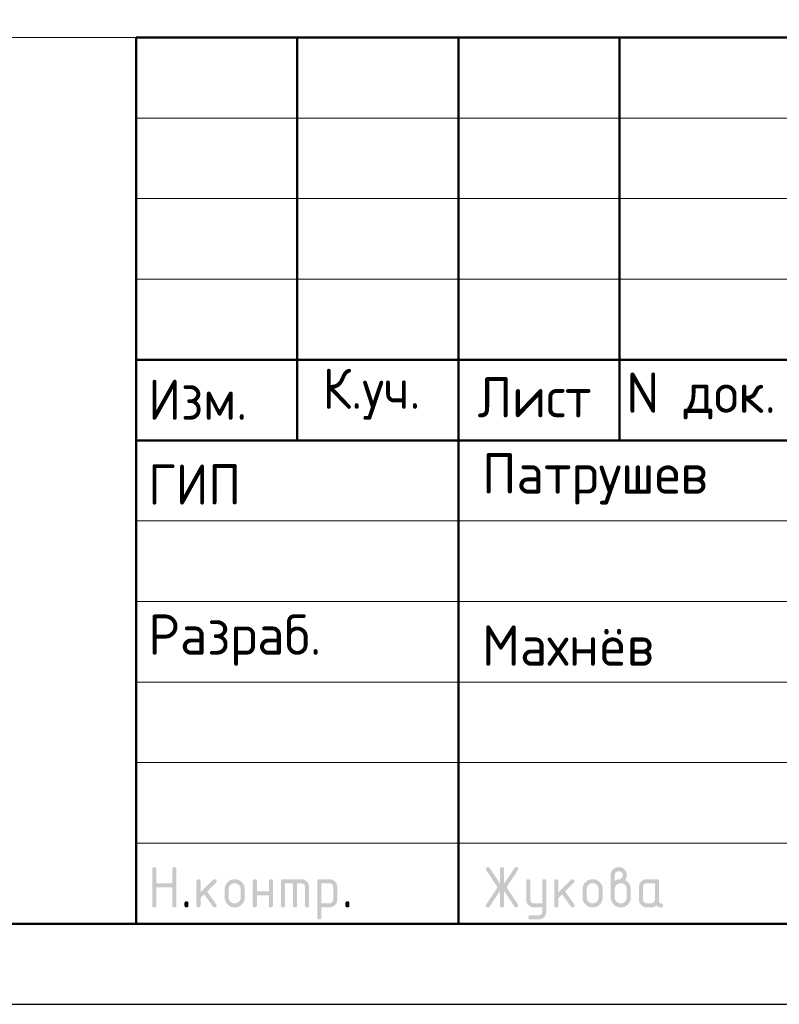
# Model space of a CAD drawing. Header units: millimetres. Extents: x 0 to 42000, y -76 to 29700.
# Tile 7 of 16: x 22276 to 26992, y 0 to 6110. Entities that reach past the tile are written whole.
import ezdxf

# ---------------------------------------------------------------- set-up
doc = ezdxf.new("R2010")
doc.units = ezdxf.units.MM
doc.layers.add('Standard', color=7, linetype='Continuous', lineweight=25)
doc.styles.add('ISOCPEUR', font='txt')

msp = doc.modelspace()

# ---------------------------------------------------------------- hatches: boundary and pattern name
at = {"layer": 'Standard', "linetype": 'Continuous', "lineweight": 25, "transparency": 33554687}
for points in [[(23099.1, 613.8), (23099.1, 838.8), (23099.1, 840.4), (23099.3, 841.7), (23099.5, 843.1), (23099.9, 844.3), (23100.3, 845.4), (23100.8, 846.4), (23101.4, 847.4), (23102.2, 848.2), (23103, 848.9), (23104, 849.5), (23104.9, 850.1), (23106.1, 850.5), (23107.3, 850.9), (23108.7, 851.1), (23110, 851.3), (23111.6, 851.3), (23113.2, 851.3), (23114.5, 851.1), (23115.9, 850.9), (23117.1, 850.5), (23118.3, 850.1), (23119.2, 849.5), (23120.2, 849), (23121, 848.2), (23121.8, 847.4), (23122.4, 846.4), (23123, 845.4), (23123.3, 844.3), (23123.7, 843.1), (23123.9, 841.7), (23124.1, 840.4), (23124.1, 838.8), (23124.1, 751.3), (23223.9, 751.3), (23223.9, 838.8), (23223.9, 840.4), (23224, 841.7), (23224.2, 843.1), (23224.6, 844.3), (23225, 845.4), (23225.6, 846.4), (23226.2, 847.4), (23227, 848.2), (23227.8, 849), (23228.7, 849.5), (23229.7, 850.1), (23230.9, 850.5), (23232.1, 850.9), (23233.4, 851.1), (23234.8, 851.3), (23236.4, 851.3), (23237.9, 851.3), (23239.3, 851.1), (23240.7, 850.9), (23241.9, 850.5), (23243, 850.1), (23244, 849.5), (23245, 848.9), (23245.8, 848.2), (23246.5, 847.4), (23247.1, 846.4), (23247.7, 845.4), (23248.1, 844.3), (23248.5, 843.1), (23248.7, 841.7), (23248.9, 840.4), (23248.9, 838.8), (23248.9, 613.8), (23248.9, 612.2), (23248.7, 610.9), (23248.5, 609.5), (23248.1, 608.3), (23247.7, 607.1), (23247.1, 606.2), (23246.5, 605.2), (23245.8, 604.4), (23245, 603.6), (23244, 603), (23243, 602.5), (23241.9, 602.1), (23240.7, 601.7), (23239.3, 601.5), (23237.9, 601.3), (23236.4, 601.3), (23234.8, 601.3), (23233.4, 601.5), (23232.1, 601.7), (23230.9, 602.1), (23229.7, 602.5), (23228.7, 603), (23227.8, 603.6), (23227, 604.4), (23226.2, 605.2), (23225.6, 606.2), (23225, 607.1), (23224.6, 608.3), (23224.2, 609.5), (23224, 610.9), (23223.9, 612.2), (23223.9, 613.8), (23223.9, 726.3), (23124.1, 726.3), (23124.1, 613.8), (23124.1, 612.2), (23123.9, 610.9), (23123.7, 609.5), (23123.3, 608.3), (23123, 607.1), (23122.4, 606.2), (23121.8, 605.2), (23121, 604.4), (23120.2, 603.6), (23119.2, 603), (23118.3, 602.5), (23117.1, 602.1), (23115.9, 601.7), (23114.5, 601.5), (23113.2, 601.3), (23111.6, 601.3), (23110, 601.3), (23108.7, 601.5), (23107.3, 601.7), (23106.1, 602.1), (23104.9, 602.5), (23104, 603), (23103, 603.6), (23102.2, 604.4), (23101.4, 605.2), (23100.8, 606.2), (23100.3, 607.1), (23099.9, 608.3), (23099.5, 609.5), (23099.3, 610.9), (23099.1, 612.2)], [(25258.5, 703.7), (25194, 606.8), (25193.1, 605.4), (25192, 604.4), (25190.8, 603.4), (25189.5, 602.7), (25188.2, 602), (25186.7, 601.6), (25185.1, 601.3), (25183.4, 601.3), (25181.8, 601.3), (25180.5, 601.5), (25179.1, 601.7), (25178, 602.1), (25176.8, 602.5), (25175.9, 603.1), (25174.9, 603.7), (25174.1, 604.5), (25173.4, 605.4), (25172.8, 606.4), (25172.2, 607.4), (25171.8, 608.6), (25171.4, 609.9), (25171.3, 611.3), (25171.1, 612.7), (25171.1, 614.3), (25171.1, 616), (25171.6, 617.6), (25172.1, 619.2), (25173.1, 620.8), (25243.4, 726.2), (25173.1, 831.6), (25172.1, 833.2), (25171.6, 834.9), (25171.1, 836.5), (25171.1, 838.2), (25171.1, 839.9), (25171.3, 841.3), (25171.4, 842.7), (25171.8, 843.9), (25172.2, 845.2), (25172.8, 846.2), (25173.4, 847.2), (25174.2, 848), (25175, 848.8), (25175.9, 849.4), (25176.9, 850.1), (25178.1, 850.5), (25179.3, 850.9), (25180.6, 851.1), (25182, 851.3), (25183.6, 851.3), (25185.2, 851.3), (25186.7, 850.9), (25188.2, 850.6), (25189.5, 849.9), (25190.8, 849.2), (25191.9, 848.1), (25193, 847), (25194, 845.6), (25258.5, 748.9), (25258.5, 838.8), (25258.5, 840.3), (25258.7, 841.7), (25258.9, 843.1), (25259.3, 844.3), (25259.7, 845.4), (25260.3, 846.4), (25260.9, 847.4), (25261.7, 848.2), (25262.5, 848.9), (25263.4, 849.5), (25264.4, 850.1), (25265.6, 850.5), (25266.8, 850.9), (25268.1, 851.1), (25269.5, 851.3), (25271.1, 851.3), (25272.6, 851.3), (25274, 851.1), (25275.4, 850.9), (25276.5, 850.5), (25277.7, 850.1), (25278.7, 849.5), (25279.7, 848.9), (25280.5, 848.2), (25281.2, 847.4), (25281.8, 846.4), (25282.4, 845.4), (25282.8, 844.3), (25283.2, 843.1), (25283.4, 841.7), (25283.6, 840.3), (25283.6, 838.8), (25283.6, 748.9), (25348.1, 845.6), (25349.1, 847), (25350.2, 848.1), (25351.4, 849.2), (25352.7, 849.9), (25354, 850.6), (25355.5, 850.9), (25357, 851.3), (25358.7, 851.3), (25360, 851.3), (25361.2, 851), (25362.4, 850.8), (25363.5, 850.3), (25364.6, 849.9), (25365.6, 849.2), (25366.6, 848.4), (25367.5, 847.5), (25368.4, 846.6), (25369, 845.5), (25369.7, 844.5), (25370.1, 843.4), (25370.6, 842.3), (25370.8, 841.1), (25371, 839.9), (25371, 838.6), (25371, 836.7), (25370.5, 835), (25370, 833.2), (25369, 831.6), (25298.7, 726.2), (25369, 620.8), (25370, 619.2), (25370.5, 617.5), (25371, 615.8), (25371, 614), (25371, 612.7), (25370.8, 611.5), (25370.6, 610.3), (25370.2, 609.2), (25369.7, 608.1), (25369.1, 607), (25368.4, 606), (25367.5, 605.1), (25366.7, 604.1), (25365.7, 603.4), (25364.7, 602.7), (25363.6, 602.2), (25362.6, 601.8), (25361.4, 601.5), (25360.2, 601.3), (25358.9, 601.3), (25357.1, 601.3), (25355.6, 601.6), (25354, 602), (25352.6, 602.7), (25351.3, 603.4), (25350.2, 604.4), (25349, 605.4), (25348.1, 606.8), (25283.6, 703.7), (25283.6, 613.8), (25283.6, 612.2), (25283.4, 610.8), (25283.2, 609.5), (25282.8, 608.3), (25282.4, 607.1), (25281.8, 606.2), (25281.2, 605.2), (25280.5, 604.4), (25279.7, 603.6), (25278.7, 603), (25277.7, 602.5), (25276.5, 602.1), (25275.4, 601.7), (25274, 601.5), (25272.6, 601.3), (25271.1, 601.3), (25269.5, 601.3), (25268.1, 601.5), (25266.8, 601.7), (25265.6, 602.1), (25264.4, 602.5), (25263.4, 603), (25262.5, 603.6), (25261.7, 604.4), (25260.9, 605.2), (25260.3, 606.2), (25259.7, 607.1), (25259.3, 608.3), (25258.9, 609.5), (25258.7, 610.8), (25258.5, 612.2), (25258.5, 613.8)], [(23398.9, 694), (23477.5, 772.6), (23478.4, 773.4), (23479.4, 774.1), (23480.4, 774.8), (23481.5, 775.2), (23482.7, 775.7), (23483.9, 775.9), (23485.1, 776.1), (23486.4, 776.1), (23488, 776.1), (23489.3, 775.9), (23490.7, 775.8), (23491.9, 775.4), (23493.1, 775), (23494, 774.4), (23495, 773.8), (23495.8, 773), (23496.6, 772.2), (23497.1, 771.3), (23497.7, 770.3), (23498.1, 769.1), (23498.5, 767.9), (23498.7, 766.6), (23498.9, 765.2), (23498.9, 763.7), (23498.9, 762.4), (23498.7, 761.3), (23498.4, 760.1), (23498, 759), (23497.5, 757.9), (23496.8, 756.9), (23496.1, 755.9), (23495.1, 754.9), (23440.2, 700.1), (23496.4, 621), (23497.7, 619.3), (23498.3, 617.4), (23498.9, 615.6), (23498.9, 613.6), (23498.9, 612.1), (23498.7, 610.7), (23498.5, 609.4), (23498.1, 608.2), (23497.7, 607), (23497.1, 606.1), (23496.6, 605.1), (23495.8, 604.4), (23495, 603.6), (23494, 603), (23493.1, 602.4), (23491.9, 602.1), (23490.7, 601.7), (23489.3, 601.5), (23488, 601.3), (23486.4, 601.3), (23484.8, 601.3), (23483.3, 601.6), (23481.8, 601.9), (23480.5, 602.6), (23479.2, 603.3), (23478.1, 604.3), (23476.9, 605.3), (23476, 606.6), (23422.2, 682.1), (23398.9, 658.8), (23398.9, 613.8), (23398.9, 612.2), (23398.7, 610.9), (23398.6, 609.5), (23398.2, 608.3), (23397.8, 607.1), (23397.2, 606.2), (23396.6, 605.2), (23395.8, 604.4), (23395, 603.6), (23394, 603), (23393.1, 602.5), (23391.9, 602.1), (23390.7, 601.7), (23389.4, 601.5), (23388, 601.3), (23386.4, 601.3), (23384.9, 601.3), (23383.5, 601.5), (23382.1, 601.7), (23380.9, 602.1), (23379.8, 602.5), (23378.8, 603), (23377.8, 603.6), (23377, 604.4), (23376.2, 605.2), (23375.7, 606.2), (23375.1, 607.1), (23374.7, 608.3), (23374.3, 609.5), (23374.1, 610.8), (23373.9, 612.2), (23373.9, 613.8), (23373.9, 763.7), (23373.9, 765.2), (23374.1, 766.6), (23374.3, 767.9), (23374.7, 769.1), (23375.1, 770.3), (23375.7, 771.3), (23376.2, 772.2), (23377, 773), (23377.8, 773.8), (23378.8, 774.4), (23379.8, 775), (23380.9, 775.4), (23382.1, 775.8), (23383.5, 775.9), (23384.9, 776.1), (23386.4, 776.1), (23388, 776.1), (23389.4, 775.9), (23390.7, 775.8), (23391.9, 775.4), (23393.1, 775), (23394, 774.4), (23395, 773.8), (23395.8, 773), (23396.6, 772.2), (23397.2, 771.3), (23397.8, 770.3), (23398.2, 769.1), (23398.6, 767.9), (23398.7, 766.6), (23398.9, 765.2), (23398.9, 763.7)], [(23748.7, 676.2), (23748.7, 613.8), (23748.7, 612.2), (23748.5, 610.8), (23748.3, 609.5), (23747.9, 608.3), (23747.5, 607.1), (23746.9, 606.2), (23746.3, 605.2), (23745.5, 604.4), (23744.8, 603.6), (23743.8, 603), (23742.8, 602.5), (23741.6, 602.1), (23740.4, 601.7), (23739.1, 601.5), (23737.7, 601.3), (23736.1, 601.3), (23734.6, 601.3), (23733.2, 601.5), (23731.8, 601.7), (23730.7, 602.1), (23729.5, 602.5), (23728.5, 603), (23727.5, 603.6), (23726.7, 604.4), (23726, 605.2), (23725.4, 606.2), (23724.8, 607.1), (23724.4, 608.3), (23724, 609.5), (23723.8, 610.8), (23723.6, 612.2), (23723.6, 613.8), (23723.6, 763.7), (23723.6, 765.2), (23723.8, 766.6), (23724, 767.9), (23724.4, 769.1), (23724.8, 770.3), (23725.4, 771.3), (23726, 772.2), (23726.7, 773), (23727.5, 773.8), (23728.5, 774.4), (23729.5, 775), (23730.7, 775.4), (23731.8, 775.8), (23733.2, 775.9), (23734.6, 776.1), (23736.1, 776.1), (23737.7, 776.1), (23739.1, 775.9), (23740.4, 775.8), (23741.6, 775.4), (23742.8, 775), (23743.8, 774.4), (23744.8, 773.8), (23745.5, 773), (23746.3, 772.2), (23746.9, 771.3), (23747.5, 770.3), (23747.9, 769.1), (23748.3, 768), (23748.5, 766.6), (23748.7, 765.2), (23748.7, 763.7), (23748.7, 701.2), (23823.3, 701.2), (23823.3, 763.7), (23823.3, 765.2), (23823.5, 766.6), (23823.7, 768), (23824.1, 769.1), (23824.5, 770.3), (23825.1, 771.3), (23825.7, 772.2), (23826.5, 773), (23827.3, 773.8), (23828.2, 774.4), (23829.2, 775), (23830.4, 775.4), (23831.6, 775.8), (23832.9, 775.9), (23834.3, 776.1), (23835.9, 776.1), (23837.4, 776.1), (23838.8, 775.9), (23840.2, 775.8), (23841.3, 775.4), (23842.5, 775), (23843.5, 774.4), (23844.5, 773.8), (23845.3, 773), (23846, 772.2), (23846.6, 771.3), (23847.2, 770.3), (23847.6, 769.1), (23848, 767.9), (23848.2, 766.6), (23848.4, 765.2), (23848.4, 763.7), (23848.4, 613.8), (23848.4, 612.2), (23848.2, 610.8), (23848, 609.5), (23847.6, 608.3), (23847.2, 607.1), (23846.6, 606.2), (23846, 605.2), (23845.3, 604.4), (23844.5, 603.6), (23843.5, 603), (23842.5, 602.5), (23841.3, 602.1), (23840.2, 601.7), (23838.8, 601.5), (23837.4, 601.3), (23835.9, 601.3), (23834.3, 601.3), (23832.9, 601.5), (23831.6, 601.7), (23830.4, 602.1), (23829.2, 602.5), (23828.2, 603), (23827.3, 603.6), (23826.5, 604.4), (23825.7, 605.2), (23825.1, 606.2), (23824.5, 607.1), (23824.1, 608.3), (23823.7, 609.5), (23823.5, 610.8), (23823.3, 612.2), (23823.3, 613.8), (23823.3, 676.2)], [(23911, 776.1), (24023.4, 776.1), (24026, 776.1), (24028.5, 775.9), (24031, 775.7), (24033.4, 775.2), (24035.8, 774.8), (24038.1, 774.1), (24040.4, 773.4), (24042.6, 772.5), (24044.8, 771.6), (24047, 770.5), (24049.1, 769.3), (24051.1, 767.9), (24053.1, 766.6), (24055, 765), (24056.9, 763.4), (24058.8, 761.6), (24060.6, 759.8), (24062.2, 757.8), (24063.8, 755.9), (24065.1, 753.9), (24066.5, 751.9), (24067.6, 749.8), (24068.8, 747.7), (24069.7, 745.4), (24070.6, 743.2), (24071.3, 740.9), (24072, 738.6), (24072.4, 736.2), (24072.9, 733.8), (24073.1, 731.3), (24073.3, 728.8), (24073.3, 726.2), (24073.3, 613.8), (24073.3, 612.2), (24073.1, 610.8), (24072.9, 609.5), (24072.6, 608.3), (24072.2, 607.1), (24071.6, 606.2), (24071, 605.2), (24070.2, 604.4), (24069.4, 603.6), (24068.4, 603), (24067.5, 602.5), (24066.3, 602.1), (24065.1, 601.7), (24063.7, 601.5), (24062.4, 601.3), (24060.8, 601.3), (24059.3, 601.3), (24057.9, 601.5), (24056.5, 601.7), (24055.3, 602.1), (24054.2, 602.5), (24053.2, 603), (24052.2, 603.6), (24051.4, 604.4), (24050.6, 605.2), (24050, 606.2), (24049.5, 607.1), (24049.1, 608.3), (24048.7, 609.5), (24048.5, 610.8), (24048.3, 612.2), (24048.3, 613.8), (24048.3, 726.1), (24048.3, 728.8), (24047.8, 731.2), (24047.4, 733.7), (24046.5, 735.9), (24045.6, 738.1), (24044.3, 740.1), (24042.9, 742.1), (24041.1, 743.9), (24039.3, 745.7), (24037.3, 747.1), (24035.3, 748.4), (24033.1, 749.3), (24030.9, 750.2), (24028.4, 750.7), (24026, 751.1), (24023.4, 751.1), (23998.4, 751.1), (23998.4, 613.8), (23998.4, 612.2), (23998.2, 610.8), (23998, 609.5), (23997.7, 608.3), (23997.3, 607.1), (23996.7, 606.2), (23996.1, 605.2), (23995.3, 604.4), (23994.5, 603.6), (23993.5, 603), (23992.6, 602.5), (23991.4, 602.1), (23990.2, 601.7), (23988.8, 601.5), (23987.5, 601.3), (23985.9, 601.3), (23984.3, 601.3), (23983, 601.5), (23981.6, 601.7), (23980.4, 602.1), (23979.3, 602.5), (23978.3, 603), (23977.3, 603.6), (23976.5, 604.4), (23975.7, 605.2), (23975.1, 606.2), (23974.6, 607.1), (23974.2, 608.3), (23973.8, 609.5), (23973.6, 610.8), (23973.4, 612.2), (23973.4, 613.8), (23973.4, 751.1), (23923.5, 751.1), (23923.5, 613.8), (23923.5, 612.2), (23923.3, 610.8), (23923.1, 609.5), (23922.7, 608.3), (23922.4, 607.1), (23921.8, 606.2), (23921.2, 605.2), (23920.4, 604.4), (23919.6, 603.6), (23918.6, 603), (23917.7, 602.5), (23916.5, 602.1), (23915.3, 601.7), (23913.9, 601.5), (23912.6, 601.3), (23911, 601.3), (23909.4, 601.3), (23908.1, 601.5), (23906.7, 601.7), (23905.5, 602.1), (23904.3, 602.5), (23903.4, 603), (23902.4, 603.6), (23901.6, 604.4), (23900.8, 605.2), (23900.2, 606.2), (23899.7, 607.1), (23899.3, 608.3), (23898.9, 609.5), (23898.7, 610.8), (23898.5, 612.2), (23898.5, 613.8), (23898.5, 763.7), (23898.5, 765.2), (23898.7, 766.6), (23898.9, 767.9), (23899.3, 769.1), (23899.6, 770.3), (23900.2, 771.3), (23900.8, 772.2), (23901.6, 773), (23902.4, 773.8), (23903.4, 774.4), (23904.3, 775), (23905.5, 775.4), (23906.7, 775.8), (23908, 775.9), (23909.4, 776.1)], [(25520.8, 576), (25520.8, 601.3), (25471, 601.3), (25468.3, 601.3), (25465.8, 601.5), (25463.3, 601.7), (25460.9, 602.2), (25458.5, 602.7), (25456.2, 603.3), (25453.8, 604), (25451.6, 604.9), (25449.4, 605.8), (25447.3, 607), (25445.2, 608.1), (25443.2, 609.5), (25441.2, 610.8), (25439.3, 612.4), (25437.4, 614), (25435.6, 615.9), (25433.7, 617.7), (25432.2, 619.6), (25430.6, 621.5), (25429.2, 623.5), (25427.9, 625.6), (25426.7, 627.7), (25425.6, 629.8), (25424.7, 632), (25423.8, 634.2), (25423.1, 636.5), (25422.5, 638.8), (25422, 641.2), (25421.6, 643.6), (25421.3, 646.1), (25421.1, 648.6), (25421.1, 651.2), (25421.1, 763.7), (25421.1, 765.2), (25421.3, 766.6), (25421.5, 767.9), (25421.9, 769.1), (25422.3, 770.3), (25422.9, 771.3), (25423.4, 772.2), (25424.2, 773), (25425, 773.8), (25426, 774.4), (25427, 775), (25428.1, 775.4), (25429.3, 775.8), (25430.7, 775.9), (25432.1, 776.1), (25433.6, 776.1), (25435.2, 776.1), (25436.6, 775.9), (25437.9, 775.8), (25439.1, 775.4), (25440.3, 775), (25441.3, 774.4), (25442.2, 773.8), (25443, 773), (25443.8, 772.2), (25444.4, 771.3), (25445, 770.3), (25445.4, 769.1), (25445.8, 768), (25446, 766.6), (25446.2, 765.2), (25446.2, 763.7), (25446.2, 651.3), (25446.2, 648.8), (25446.6, 646.4), (25447.1, 644), (25448, 641.8), (25448.9, 639.6), (25450.3, 637.6), (25451.7, 635.6), (25453.5, 633.7), (25455.3, 631.9), (25457.4, 630.5), (25459.4, 629.1), (25461.6, 628.2), (25463.8, 627.3), (25466.1, 626.8), (25468.5, 626.3), (25471, 626.3), (25520.8, 626.3), (25520.8, 763.7), (25520.8, 765.2), (25521, 766.6), (25521.2, 768), (25521.6, 769.1), (25522, 770.3), (25522.6, 771.3), (25523.2, 772.2), (25524, 773), (25524.7, 773.8), (25525.7, 774.4), (25526.7, 775), (25527.9, 775.4), (25529, 775.8), (25530.4, 775.9), (25531.8, 776.1), (25533.4, 776.1), (25534.9, 776.1), (25536.3, 775.9), (25537.7, 775.8), (25538.8, 775.4), (25540, 775), (25541, 774.4), (25542, 773.8), (25542.7, 773), (25543.5, 772.2), (25544.1, 771.3), (25544.7, 770.3), (25545.1, 769.1), (25545.5, 768), (25545.7, 766.6), (25545.9, 765.2), (25545.9, 763.7), (25545.9, 576.3), (25545.9, 573.7), (25545.6, 571.2), (25545.4, 568.7), (25545, 566.3), (25544.5, 563.9), (25543.9, 561.6), (25543.2, 559.3), (25542.3, 557.1), (25541.4, 554.9), (25540.3, 552.8), (25539.2, 550.6), (25537.9, 548.6), (25536.5, 546.6), (25535, 544.7), (25533.4, 542.8), (25531.6, 540.9), (25529.8, 539.1), (25527.9, 537.5), (25526.1, 535.9), (25524.1, 534.6), (25522.1, 533.2), (25520, 532.1), (25517.9, 530.9), (25515.7, 530), (25513.5, 529.1), (25511.2, 528.4), (25509, 527.7), (25506.6, 527.3), (25504.2, 526.8), (25501.7, 526.6), (25499.2, 526.4), (25496.6, 526.4), (25446.2, 526.4), (25444.6, 526.4), (25443.2, 526.6), (25441.9, 526.8), (25440.7, 527.2), (25439.5, 527.6), (25438.5, 528.1), (25437.6, 528.7), (25436.8, 529.5), (25436, 530.3), (25435.4, 531.3), (25434.8, 532.3), (25434.4, 533.4), (25434, 534.6), (25433.9, 536), (25433.7, 537.3), (25433.7, 538.9), (25433.7, 540.1), (25433.9, 541.3), (25434.1, 542.5), (25434.6, 543.5), (25435.1, 544.6), (25435.8, 545.7), (25436.5, 546.7), (25437.4, 547.6), (25438.4, 548.6), (25439.4, 549.3), (25440.4, 550), (25441.5, 550.5), (25442.6, 551), (25443.8, 551.2), (25444.9, 551.4), (25446.2, 551.4), (25495.9, 551.4), (25498.6, 551.4), (25501, 551.9), (25503.4, 552.3), (25505.6, 553.2), (25507.9, 554), (25509.9, 555.4), (25511.9, 556.7), (25513.7, 558.4), (25515.4, 560.2), (25516.8, 562.1), (25518.1, 564.1), (25519, 566.3), (25519.9, 568.5), (25520.4, 570.9), (25520.8, 573.3)], [(25621, 694), (25699.6, 772.6), (25700.5, 773.4), (25701.5, 774.1), (25702.5, 774.8), (25703.6, 775.2), (25704.7, 775.7), (25705.9, 775.9), (25707.2, 776.1), (25708.5, 776.1), (25710, 776.1), (25711.4, 775.9), (25712.8, 775.8), (25714, 775.4), (25715.1, 775), (25716.1, 774.4), (25717.1, 773.8), (25717.9, 773), (25718.6, 772.2), (25719.2, 771.3), (25719.8, 770.3), (25720.2, 769.1), (25720.6, 767.9), (25720.8, 766.6), (25721, 765.2), (25721, 763.7), (25721, 762.4), (25720.7, 761.3), (25720.5, 760.1), (25720, 759), (25719.6, 757.9), (25718.8, 756.9), (25718.1, 755.9), (25717.2, 754.9), (25662.3, 700.1), (25718.5, 621), (25719.7, 619.3), (25720.4, 617.4), (25721, 615.6), (25721, 613.6), (25721, 612.1), (25720.8, 610.7), (25720.6, 609.4), (25720.2, 608.2), (25719.8, 607), (25719.2, 606.1), (25718.6, 605.1), (25717.9, 604.4), (25717.1, 603.6), (25716.1, 603), (25715.1, 602.4), (25714, 602.1), (25712.8, 601.7), (25711.4, 601.5), (25710, 601.3), (25708.5, 601.3), (25706.8, 601.3), (25705.3, 601.6), (25703.9, 601.9), (25702.6, 602.6), (25701.3, 603.3), (25700.1, 604.3), (25699, 605.3), (25698.1, 606.6), (25644.3, 682.1), (25621, 658.8), (25621, 613.8), (25621, 612.2), (25620.8, 610.9), (25620.6, 609.5), (25620.2, 608.3), (25619.8, 607.1), (25619.3, 606.2), (25618.7, 605.2), (25617.9, 604.4), (25617.1, 603.6), (25616.1, 603), (25615.1, 602.5), (25614, 602.1), (25612.8, 601.7), (25611.4, 601.5), (25610.1, 601.3), (25608.5, 601.3), (25606.9, 601.3), (25605.6, 601.5), (25604.2, 601.7), (25603, 602.1), (25601.8, 602.5), (25600.9, 603), (25599.9, 603.6), (25599.1, 604.4), (25598.3, 605.2), (25597.7, 606.2), (25597.1, 607.1), (25596.8, 608.3), (25596.4, 609.5), (25596.2, 610.8), (25596, 612.2), (25596, 613.8), (25596, 763.7), (25596, 765.2), (25596.2, 766.6), (25596.4, 767.9), (25596.8, 769.1), (25597.1, 770.3), (25597.7, 771.3), (25598.3, 772.2), (25599.1, 773), (25599.9, 773.8), (25600.9, 774.4), (25601.8, 775), (25603, 775.4), (25604.2, 775.8), (25605.6, 775.9), (25606.9, 776.1), (25608.5, 776.1), (25610.1, 776.1), (25611.4, 775.9), (25612.8, 775.8), (25614, 775.4), (25615.1, 775), (25616.1, 774.4), (25617.1, 773.8), (25617.9, 773), (25618.7, 772.2), (25619.3, 771.3), (25619.8, 770.3), (25620.2, 769.1), (25620.6, 767.9), (25620.8, 766.6), (25621, 765.2), (25621, 763.7)], [(23299, 626.3), (23299, 627.9), (23299.2, 629.3), (23299.4, 630.6), (23299.8, 631.8), (23300.2, 633), (23300.8, 634), (23301.3, 634.9), (23302.1, 635.7), (23302.9, 636.5), (23303.9, 637.1), (23304.9, 637.7), (23306, 638.1), (23307.2, 638.5), (23308.6, 638.7), (23309.9, 638.9), (23311.5, 638.9), (23313.1, 638.9), (23314.4, 638.7), (23315.8, 638.5), (23317, 638.1), (23318.2, 637.7), (23319.1, 637.1), (23320.1, 636.5), (23320.9, 635.7), (23321.7, 634.9), (23322.3, 634), (23322.9, 633), (23323.3, 631.8), (23323.6, 630.6), (23323.8, 629.3), (23324, 627.9), (23324, 626.3), (23324, 613.8), (23324, 612.2), (23323.8, 610.9), (23323.6, 609.5), (23323.3, 608.3), (23322.9, 607.2), (23322.3, 606.2), (23321.7, 605.2), (23320.9, 604.4), (23320.1, 603.6), (23319.1, 603), (23318.2, 602.5), (23317, 602.1), (23315.8, 601.7), (23314.4, 601.5), (23313.1, 601.3), (23311.5, 601.3), (23309.9, 601.3), (23308.6, 601.5), (23307.2, 601.7), (23306, 602.1), (23304.9, 602.5), (23303.9, 603), (23302.9, 603.6), (23302.1, 604.4), (23301.3, 605.2), (23300.8, 606.2), (23300.2, 607.2), (23299.8, 608.3), (23299.4, 609.5), (23299.2, 610.9), (23299, 612.2), (23299, 613.8)], [(24298.3, 626.3), (24298.3, 627.9), (24298.5, 629.3), (24298.7, 630.6), (24299.1, 631.8), (24299.5, 633), (24300.1, 634), (24300.6, 634.9), (24301.4, 635.7), (24302.2, 636.5), (24303.2, 637.1), (24304.2, 637.7), (24305.3, 638.1), (24306.5, 638.5), (24307.9, 638.7), (24309.2, 638.9), (24310.8, 638.9), (24312.4, 638.9), (24313.8, 638.7), (24315.1, 638.5), (24316.3, 638.1), (24317.5, 637.7), (24318.5, 637.1), (24319.4, 636.5), (24320.2, 635.7), (24321, 634.9), (24321.6, 634), (24322.2, 633), (24322.6, 631.8), (24322.9, 630.6), (24323.1, 629.3), (24323.3, 627.9), (24323.3, 626.3), (24323.3, 613.8), (24323.3, 612.2), (24323.1, 610.9), (24322.9, 609.5), (24322.6, 608.3), (24322.2, 607.2), (24321.6, 606.2), (24321, 605.2), (24320.2, 604.4), (24319.4, 603.6), (24318.5, 603), (24317.5, 602.5), (24316.3, 602.1), (24315.1, 601.7), (24313.8, 601.5), (24312.4, 601.3), (24310.8, 601.3), (24309.2, 601.3), (24307.9, 601.5), (24306.5, 601.7), (24305.3, 602.1), (24304.2, 602.5), (24303.2, 603), (24302.2, 603.6), (24301.4, 604.4), (24300.6, 605.2), (24300.1, 606.2), (24299.5, 607.2), (24299.1, 608.3), (24298.7, 609.5), (24298.5, 610.9), (24298.3, 612.2), (24298.3, 613.8)]]:
    msp.add_hatch(color=7, dxfattribs=at).paths.add_polyline_path(points, flags=16)
h = msp.add_hatch(color=7, dxfattribs=at)
h.paths.add_polyline_path([(25970.7, 763.7), (25974.7, 766.9), (25978.5, 769.2), (25982.3, 771.5), (25986, 773.1), (25989.6, 774.7), (25993.1, 775.5), (25996.6, 776.2), (25999.9, 776.2), (26001.8, 776.2), (26003.7, 776.8), (26005.6, 777.3), (26007.4, 778.4), (26009.2, 779.5), (26010.9, 781.1), (26012.6, 782.8), (26014.3, 784.9), (26015.9, 787), (26017.1, 789), (26018.3, 791), (26019.1, 793.1), (26019.9, 795.1), (26020.3, 797.1), (26020.7, 799.2), (26020.7, 801.2), (26020.7, 803.9), (26020.3, 806.3), (26019.8, 808.7), (26018.9, 811), (26018, 813.2), (26016.7, 815.2), (26015.3, 817.2), (26013.5, 819), (26011.7, 820.8), (26009.7, 822.2), (26007.7, 823.5), (26005.5, 824.4), (26003.3, 825.3), (26000.8, 825.8), (25998.4, 826.2), (25995.7, 826.2), (25993.1, 826.2), (25990.7, 825.8), (25988.3, 825.3), (25986.1, 824.4), (25983.9, 823.5), (25981.9, 822.1), (25979.8, 820.7), (25978, 818.9), (25976.2, 817.1), (25974.8, 815.1), (25973.5, 813.1), (25972.6, 810.9), (25971.6, 808.6), (25971.2, 806.2), (25970.7, 803.8), (25970.7, 801.2)])
h.paths.add_polyline_path([(26033, 771.2), (26037.3, 769.4), (26041.2, 767), (26045, 764.7), (26048.4, 761.8), (26051.9, 759), (26054.8, 755.6), (26057.8, 752.2), (26060.3, 748.3), (26062.9, 744.3), (26064.8, 740.2), (26066.7, 736.1), (26067.9, 731.8), (26069.2, 727.5), (26069.8, 723), (26070.5, 718.5), (26070.5, 713.8), (26070.5, 663.8), (26070.5, 660.5), (26070.2, 657.4), (26069.9, 654.2), (26069.3, 651.2), (26068.8, 648.2), (26067.9, 645.3), (26067, 642.4), (26065.9, 639.6), (26064.8, 636.9), (26063.3, 634.2), (26061.9, 631.6), (26060.2, 629.1), (26058.5, 626.5), (26056.5, 624.1), (26054.5, 621.7), (26052.2, 619.5), (26049.9, 617.2), (26047.5, 615.2), (26045.1, 613.2), (26042.6, 611.5), (26040.1, 609.8), (26037.5, 608.4), (26034.8, 607), (26032.1, 605.8), (26029.3, 604.7), (26026.4, 603.8), (26023.5, 603), (26020.5, 602.4), (26017.5, 601.9), (26014.4, 601.6), (26011.3, 601.3), (26008.1, 601.3), (26004.8, 601.3), (26001.7, 601.6), (25998.5, 601.9), (25995.5, 602.4), (25992.5, 603), (25989.6, 603.9), (25986.7, 604.7), (25984, 605.9), (25981.2, 607), (25978.6, 608.4), (25975.9, 609.9), (25973.4, 611.6), (25970.9, 613.3), (25968.5, 615.3), (25966.1, 617.3), (25963.8, 619.6), (25961.6, 621.9), (25959.6, 624.2), (25957.6, 626.7), (25955.9, 629.2), (25954.2, 631.7), (25952.8, 634.3), (25951.4, 637), (25950.2, 639.8), (25949.1, 642.5), (25948.2, 645.4), (25947.4, 648.3), (25946.8, 651.3), (25946.3, 654.3), (25946, 657.4), (25945.7, 660.5), (25945.7, 663.8), (25945.7, 801.3), (25945.7, 803.9), (25945.9, 806.4), (25946.1, 809), (25946.6, 811.4), (25947.1, 813.8), (25947.7, 816.1), (25948.4, 818.5), (25949.3, 820.7), (25950.2, 822.9), (25951.4, 825), (25952.5, 827.1), (25953.9, 829.1), (25955.2, 831.2), (25956.8, 833.1), (25958.4, 835), (25960.2, 836.8), (25962, 838.6), (25964, 840.2), (25965.9, 841.8), (25967.9, 843.1), (25969.9, 844.5), (25972, 845.6), (25974.1, 846.8), (25976.3, 847.7), (25978.5, 848.6), (25980.8, 849.2), (25983.1, 849.9), (25985.6, 850.4), (25988, 850.8), (25990.5, 851.1), (25993, 851.3), (25995.5, 851.3), (25998.2, 851.3), (26000.7, 851.1), (26003.2, 850.8), (26005.6, 850.4), (26008, 849.9), (26010.4, 849.2), (26012.7, 848.5), (26014.9, 847.6), (26017.1, 846.7), (26019.2, 845.6), (26021.3, 844.5), (26023.3, 843.1), (26025.3, 841.7), (26027.2, 840.1), (26029.2, 838.5), (26031, 836.7), (26032.8, 834.9), (26034.4, 833), (26035.9, 831), (26037.3, 829), (26038.6, 827), (26039.8, 824.9), (26040.9, 822.8), (26041.8, 820.6), (26042.7, 818.3), (26043.4, 816), (26044.1, 813.7), (26044.5, 811.3), (26045, 808.9), (26045.2, 806.4), (26045.4, 803.9), (26045.4, 801.3), (26045.4, 796.6), (26044.6, 792.3), (26043.9, 788.1), (26042.3, 784.3), (26040.8, 780.5), (26038.4, 777.2), (26036.1, 774)], flags=16)
h.paths.add_polyline_path([(26045.4, 663.8), (26045.4, 713.8), (26045.4, 717.7), (26044.7, 721.3), (26044.1, 724.9), (26042.7, 728.2), (26041.3, 731.5), (26039.3, 734.5), (26037.3, 737.6), (26034.6, 740.3), (26031.9, 743.1), (26028.8, 745.1), (26025.8, 747.2), (26022.5, 748.5), (26019.2, 749.9), (26015.6, 750.6), (26012, 751.3), (26008.1, 751.3), (26004.2, 751.3), (26000.5, 750.6), (25996.9, 749.9), (25993.6, 748.5), (25990.3, 747.2), (25987.3, 745.1), (25984.3, 743.1), (25981.6, 740.3), (25978.9, 737.6), (25976.8, 734.5), (25974.8, 731.5), (25973.4, 728.2), (25972.1, 724.9), (25971.4, 721.3), (25970.7, 717.7), (25970.7, 713.8), (25970.7, 663.8), (25970.7, 659.9), (25971.4, 656.3), (25972.1, 652.6), (25973.4, 649.3), (25974.8, 646), (25976.8, 643), (25978.9, 639.9), (25981.6, 637.2), (25984.3, 634.5), (25987.3, 632.5), (25990.3, 630.4), (25993.6, 629.1), (25996.9, 627.7), (26000.5, 627), (26004.2, 626.3), (26008.1, 626.3), (26012, 626.3), (26015.6, 627), (26019.2, 627.7), (26022.5, 629.1), (26025.8, 630.4), (26028.8, 632.5), (26031.9, 634.6), (26034.6, 637.3), (26037.3, 640.1), (26039.3, 643.1), (26041.3, 646.1), (26042.7, 649.4), (26044.1, 652.7), (26044.7, 656.3), (26045.4, 659.9)])
h = msp.add_hatch(color=7, dxfattribs=at)
h.paths.add_polyline_path([(23548.8, 663.7), (23548.8, 713.7), (23548.8, 716.9), (23549, 720.1), (23549.3, 723.2), (23549.9, 726.2), (23550.5, 729.2), (23551.3, 732.1), (23552.2, 734.9), (23553.3, 737.7), (23554.5, 740.5), (23555.9, 743.1), (23557.3, 745.8), (23559, 748.3), (23560.7, 750.8), (23562.7, 753.2), (23564.7, 755.6), (23567, 757.9), (23569.3, 760.2), (23571.7, 762.2), (23574.1, 764.2), (23576.6, 765.9), (23579.1, 767.6), (23581.8, 769), (23584.4, 770.4), (23587.2, 771.6), (23589.9, 772.7), (23592.8, 773.6), (23595.7, 774.4), (23598.7, 775), (23601.7, 775.6), (23604.8, 775.9), (23607.9, 776.1), (23611.1, 776.1), (23614.4, 776.1), (23617.6, 775.9), (23620.7, 775.6), (23623.8, 775), (23626.8, 774.5), (23629.7, 773.6), (23632.6, 772.8), (23635.4, 771.6), (23638.1, 770.5), (23640.8, 769.1), (23643.4, 767.7), (23645.9, 766), (23648.4, 764.3), (23650.8, 762.3), (23653.2, 760.3), (23655.5, 758.1), (23657.7, 755.8), (23659.7, 753.4), (23661.7, 751), (23663.4, 748.5), (23665.1, 746), (23666.5, 743.4), (23667.9, 740.7), (23669, 737.9), (23670.1, 735.2), (23671, 732.3), (23671.8, 729.4), (23672.4, 726.3), (23673, 723.3), (23673.2, 720.1), (23673.5, 717), (23673.5, 713.7), (23673.5, 663.7), (23673.5, 660.5), (23673.2, 657.4), (23673, 654.2), (23672.4, 651.2), (23671.8, 648.2), (23671, 645.4), (23670.1, 642.5), (23669, 639.7), (23667.8, 637), (23666.4, 634.3), (23665, 631.7), (23663.3, 629.2), (23661.6, 626.6), (23659.6, 624.2), (23657.6, 621.8), (23655.3, 619.5), (23653, 617.3), (23650.6, 615.3), (23648.2, 613.3), (23645.7, 611.6), (23643.2, 609.9), (23640.5, 608.4), (23637.9, 607), (23635.1, 605.9), (23632.4, 604.7), (23629.5, 603.9), (23626.6, 603), (23623.6, 602.4), (23620.6, 601.9), (23617.5, 601.6), (23614.4, 601.3), (23611.1, 601.3), (23607.9, 601.3), (23604.8, 601.6), (23601.7, 601.9), (23598.7, 602.4), (23595.7, 603), (23592.8, 603.9), (23589.9, 604.7), (23587.2, 605.9), (23584.4, 607), (23581.8, 608.4), (23579.1, 609.9), (23576.6, 611.6), (23574.1, 613.3), (23571.7, 615.3), (23569.3, 617.3), (23567, 619.5), (23564.7, 621.8), (23562.7, 624.2), (23560.7, 626.6), (23559, 629.2), (23557.3, 631.7), (23555.9, 634.3), (23554.5, 637), (23553.3, 639.7), (23552.2, 642.5), (23551.3, 645.4), (23550.5, 648.2), (23549.9, 651.2), (23549.3, 654.2), (23549, 657.4), (23548.8, 660.5)], flags=16)
h.paths.add_polyline_path([(23648.5, 663.8), (23648.5, 713.8), (23648.5, 717.7), (23647.8, 721.3), (23647.1, 724.9), (23645.7, 728.2), (23644.4, 731.5), (23642.3, 734.5), (23640.3, 737.6), (23637.5, 740.3), (23634.8, 743.1), (23631.8, 745.1), (23628.8, 747.2), (23625.5, 748.5), (23622.2, 749.9), (23618.6, 750.6), (23615, 751.3), (23611.1, 751.3), (23607.3, 751.3), (23603.7, 750.6), (23600.1, 749.9), (23596.8, 748.5), (23593.5, 747.2), (23590.5, 745.1), (23587.5, 743.1), (23584.7, 740.3), (23582, 737.6), (23580, 734.5), (23577.9, 731.5), (23576.5, 728.2), (23575.2, 724.9), (23574.5, 721.3), (23573.8, 717.7), (23573.8, 713.8), (23573.8, 663.8), (23573.8, 659.9), (23574.5, 656.3), (23575.2, 652.6), (23576.5, 649.3), (23577.9, 646), (23579.9, 643), (23581.9, 639.9), (23584.6, 637.2), (23587.4, 634.5), (23590.4, 632.5), (23593.4, 630.4), (23596.7, 629.1), (23600, 627.7), (23603.6, 627), (23607.2, 626.3), (23611.1, 626.3), (23615, 626.3), (23618.6, 627), (23622.2, 627.7), (23625.5, 629.1), (23628.8, 630.4), (23631.8, 632.5), (23634.8, 634.6), (23637.5, 637.3), (23640.3, 640.1), (23642.3, 643.1), (23644.4, 646.1), (23645.7, 649.4), (23647.1, 652.7), (23647.8, 656.3), (23648.5, 659.9)])
h = msp.add_hatch(color=7, dxfattribs=at)
h.paths.add_polyline_path([(24123.4, 763.7), (24123.4, 765.2), (24123.6, 766.6), (24123.8, 768), (24124.2, 769.1), (24124.6, 770.3), (24125.2, 771.3), (24125.8, 772.2), (24126.6, 773), (24127.3, 773.8), (24128.3, 774.4), (24129.3, 775), (24130.5, 775.4), (24131.6, 775.8), (24133, 775.9), (24134.4, 776.1), (24135.9, 776.1), (24198.3, 776.1), (24200.9, 776.1), (24203.4, 775.9), (24206, 775.7), (24208.4, 775.2), (24210.8, 774.8), (24213.1, 774.1), (24215.4, 773.4), (24217.6, 772.5), (24219.9, 771.6), (24222, 770.5), (24224.1, 769.4), (24226.1, 768), (24228.1, 766.7), (24230, 765.1), (24231.9, 763.5), (24233.7, 761.7), (24235.5, 759.9), (24237.1, 758), (24238.7, 756), (24240.1, 754), (24241.4, 752), (24242.5, 749.9), (24243.7, 747.8), (24244.6, 745.6), (24245.5, 743.3), (24246.2, 741), (24246.8, 738.7), (24247.3, 736.3), (24247.7, 733.9), (24248, 731.3), (24248.2, 728.8), (24248.2, 726.2), (24248.2, 651.2), (24248.2, 648.6), (24248, 646.1), (24247.7, 643.6), (24247.3, 641.2), (24246.8, 638.8), (24246.2, 636.5), (24245.5, 634.2), (24244.6, 632), (24243.7, 629.8), (24242.6, 627.7), (24241.4, 625.6), (24240.1, 623.5), (24238.7, 621.5), (24237.1, 619.6), (24235.6, 617.7), (24233.8, 615.9), (24231.9, 614), (24230, 612.4), (24228.1, 610.8), (24226.1, 609.5), (24224.1, 608.1), (24222, 607), (24219.9, 605.8), (24217.7, 604.9), (24215.5, 604), (24213.1, 603.3), (24210.8, 602.7), (24208.4, 602.2), (24206, 601.7), (24203.5, 601.5), (24201, 601.3), (24198.3, 601.3), (24148.5, 601.3), (24148.5, 538.9), (24148.5, 537.3), (24148.3, 535.9), (24148.1, 534.6), (24147.7, 533.4), (24147.3, 532.2), (24146.7, 531.3), (24146.1, 530.3), (24145.3, 529.5), (24144.6, 528.7), (24143.6, 528.1), (24142.6, 527.6), (24141.4, 527.2), (24140.3, 526.8), (24138.9, 526.6), (24137.5, 526.4), (24136, 526.4), (24134.4, 526.4), (24133, 526.6), (24131.6, 526.8), (24130.5, 527.2), (24129.3, 527.6), (24128.3, 528.1), (24127.3, 528.7), (24126.6, 529.5), (24125.8, 530.3), (24125.2, 531.3), (24124.6, 532.2), (24124.2, 533.4), (24123.8, 534.6), (24123.6, 535.9), (24123.4, 537.3), (24123.4, 538.9)], flags=16)
h.paths.add_polyline_path([(24148.5, 751.1), (24148.5, 626.3), (24198.3, 626.3), (24200.9, 626.3), (24203.3, 626.8), (24205.7, 627.2), (24207.9, 628.2), (24210.1, 629.1), (24212.1, 630.4), (24214.1, 631.8), (24215.9, 633.6), (24217.7, 635.4), (24219.1, 637.4), (24220.4, 639.5), (24221.3, 641.7), (24222.2, 643.9), (24222.7, 646.3), (24223.2, 648.7), (24223.2, 651.3), (24223.2, 726.1), (24223.2, 728.8), (24222.7, 731.2), (24222.3, 733.7), (24221.4, 735.9), (24220.5, 738.1), (24219.1, 740.1), (24217.8, 742.1), (24216, 743.9), (24214.2, 745.7), (24212.2, 747.1), (24210.2, 748.4), (24208, 749.3), (24205.8, 750.2), (24203.3, 750.7), (24200.9, 751.1), (24198.3, 751.1)])
h = msp.add_hatch(color=7, dxfattribs=at)
h.paths.add_polyline_path([(25770.8, 663.7), (25770.8, 713.7), (25770.8, 716.9), (25771.1, 720.1), (25771.4, 723.2), (25772, 726.2), (25772.5, 729.2), (25773.4, 732.1), (25774.2, 734.9), (25775.4, 737.7), (25776.5, 740.5), (25777.9, 743.1), (25779.4, 745.8), (25781.1, 748.3), (25782.8, 750.8), (25784.8, 753.2), (25786.8, 755.6), (25789.1, 757.9), (25791.4, 760.2), (25793.8, 762.2), (25796.1, 764.2), (25798.7, 765.9), (25801.2, 767.6), (25803.8, 769), (25806.5, 770.4), (25809.2, 771.6), (25812, 772.7), (25814.9, 773.6), (25817.7, 774.4), (25820.7, 775), (25823.7, 775.6), (25826.8, 775.9), (25830, 776.1), (25833.2, 776.1), (25836.5, 776.1), (25839.6, 775.9), (25842.8, 775.6), (25845.8, 775), (25848.9, 774.5), (25851.8, 773.6), (25854.7, 772.8), (25857.4, 771.6), (25860.2, 770.5), (25862.8, 769.1), (25865.5, 767.7), (25868, 766), (25870.5, 764.3), (25872.9, 762.3), (25875.3, 760.3), (25877.5, 758.1), (25879.8, 755.8), (25881.8, 753.4), (25883.7, 751), (25885.4, 748.5), (25887.1, 746), (25888.5, 743.4), (25890, 740.7), (25891.1, 737.9), (25892.2, 735.2), (25893.1, 732.3), (25893.9, 729.4), (25894.5, 726.3), (25895, 723.3), (25895.3, 720.1), (25895.6, 717), (25895.6, 713.7), (25895.6, 663.7), (25895.6, 660.5), (25895.3, 657.4), (25895, 654.2), (25894.5, 651.2), (25893.9, 648.2), (25893, 645.4), (25892.2, 642.5), (25891, 639.7), (25889.9, 637), (25888.5, 634.3), (25887, 631.7), (25885.3, 629.2), (25883.6, 626.6), (25881.6, 624.2), (25879.6, 621.8), (25877.4, 619.5), (25875.1, 617.3), (25872.7, 615.3), (25870.3, 613.3), (25867.8, 611.6), (25865.2, 609.9), (25862.6, 608.4), (25860, 607), (25857.2, 605.9), (25854.4, 604.7), (25851.6, 603.9), (25848.7, 603), (25845.7, 602.4), (25842.7, 601.9), (25839.6, 601.6), (25836.4, 601.3), (25833.2, 601.3), (25830, 601.3), (25826.8, 601.6), (25823.7, 601.9), (25820.7, 602.4), (25817.7, 603), (25814.9, 603.9), (25812, 604.7), (25809.2, 605.9), (25806.5, 607), (25803.8, 608.4), (25801.2, 609.9), (25798.7, 611.6), (25796.1, 613.3), (25793.8, 615.3), (25791.4, 617.3), (25789.1, 619.5), (25786.8, 621.8), (25784.8, 624.2), (25782.8, 626.6), (25781.1, 629.2), (25779.4, 631.7), (25777.9, 634.3), (25776.5, 637), (25775.4, 639.7), (25774.2, 642.5), (25773.4, 645.4), (25772.5, 648.2), (25772, 651.2), (25771.4, 654.2), (25771.1, 657.4), (25770.8, 660.5)], flags=16)
h.paths.add_polyline_path([(25870.6, 663.8), (25870.6, 713.8), (25870.6, 717.7), (25869.9, 721.3), (25869.2, 724.9), (25867.8, 728.2), (25866.4, 731.5), (25864.4, 734.5), (25862.3, 737.6), (25859.6, 740.3), (25856.9, 743.1), (25853.9, 745.1), (25850.8, 747.2), (25847.5, 748.5), (25844.2, 749.9), (25840.7, 750.6), (25837.1, 751.3), (25833.2, 751.3), (25829.3, 751.3), (25825.8, 750.6), (25822.2, 749.9), (25818.9, 748.5), (25815.6, 747.2), (25812.6, 745.1), (25809.5, 743.1), (25806.8, 740.3), (25804.1, 737.6), (25802, 734.5), (25800, 731.5), (25798.6, 728.2), (25797.2, 724.9), (25796.6, 721.3), (25795.9, 717.7), (25795.9, 713.8), (25795.9, 663.8), (25795.9, 659.9), (25796.5, 656.3), (25797.2, 652.6), (25798.6, 649.3), (25799.9, 646), (25802, 643), (25804, 639.9), (25806.7, 637.2), (25809.4, 634.5), (25812.4, 632.5), (25815.4, 630.4), (25818.8, 629.1), (25822.1, 627.7), (25825.7, 627), (25829.3, 626.3), (25833.2, 626.3), (25837.1, 626.3), (25840.7, 627), (25844.2, 627.7), (25847.5, 629.1), (25850.8, 630.4), (25853.9, 632.5), (25856.9, 634.6), (25859.6, 637.3), (25862.3, 640.1), (25864.4, 643.1), (25866.4, 646.1), (25867.8, 649.4), (25869.2, 652.7), (25869.9, 656.3), (25870.6, 659.9)])
h = msp.add_hatch(color=7, dxfattribs=at)
h.paths.add_polyline_path([(26220.3, 751.1), (26170.5, 751.1), (26167.9, 751.1), (26165.5, 750.6), (26163.1, 750.2), (26160.9, 749.3), (26158.7, 748.4), (26156.7, 747), (26154.7, 745.6), (26152.9, 743.8), (26151, 742), (26149.7, 740), (26148.3, 738), (26147.4, 735.8), (26146.5, 733.6), (26146, 731.1), (26145.6, 728.7), (26145.6, 726.1), (26145.6, 651.3), (26145.6, 648.7), (26146.1, 646.4), (26146.5, 644), (26147.4, 641.8), (26148.4, 639.6), (26149.7, 637.6), (26151.1, 635.5), (26152.9, 633.7), (26154.8, 631.9), (26156.8, 630.5), (26158.8, 629.1), (26161, 628.2), (26163.2, 627.3), (26165.6, 626.8), (26167.9, 626.3), (26170.5, 626.3), (26195.4, 626.3), (26198, 626.3), (26200.4, 626.8), (26202.8, 627.2), (26205, 628.2), (26207.2, 629.1), (26209.2, 630.4), (26211.2, 631.8), (26213, 633.6), (26214.8, 635.4), (26216.2, 637.4), (26217.5, 639.5), (26218.5, 641.7), (26219.4, 643.9), (26219.8, 646.3), (26220.3, 648.7), (26220.3, 651.3)])
h.paths.add_polyline_path([(26270.3, 613.8), (26270.3, 612.2), (26270.1, 610.8), (26269.9, 609.5), (26269.5, 608.3), (26269.1, 607.1), (26268.6, 606.2), (26268, 605.2), (26267.2, 604.4), (26266.4, 603.6), (26265.4, 603), (26264.4, 602.5), (26263.3, 602.1), (26262.1, 601.7), (26260.7, 601.5), (26259.4, 601.3), (26257.8, 601.3), (26253.5, 601.3), (26249.5, 602.1), (26245.5, 602.9), (26242, 604.6), (26238.4, 606.2), (26235.2, 608.7), (26232, 611.2), (26229.2, 614.5), (26225.8, 611.2), (26222, 608.7), (26218.1, 606.2), (26213.9, 604.6), (26209.7, 602.9), (26205, 602.1), (26200.4, 601.3), (26195.4, 601.3), (26170.5, 601.3), (26167.8, 601.3), (26165.3, 601.5), (26162.8, 601.7), (26160.4, 602.2), (26158, 602.6), (26155.6, 603.3), (26153.3, 604), (26151.1, 604.9), (26148.9, 605.8), (26146.8, 606.9), (26144.7, 608.1), (26142.7, 609.4), (26140.6, 610.8), (26138.7, 612.4), (26136.8, 614), (26135, 615.8), (26133.2, 617.6), (26131.6, 619.5), (26130, 621.4), (26128.7, 623.4), (26127.3, 625.4), (26126.2, 627.5), (26125.1, 629.7), (26124.2, 631.9), (26123.3, 634.1), (26122.6, 636.4), (26121.9, 638.7), (26121.5, 641.1), (26121, 643.6), (26120.8, 646.1), (26120.5, 648.6), (26120.5, 651.2), (26120.5, 726.2), (26120.5, 728.8), (26120.8, 731.3), (26121, 733.9), (26121.5, 736.3), (26121.9, 738.7), (26122.6, 741), (26123.3, 743.3), (26124.2, 745.6), (26125.1, 747.8), (26126.2, 749.9), (26127.3, 752), (26128.7, 754), (26130, 756), (26131.6, 758), (26133.2, 759.9), (26135, 761.7), (26136.8, 763.5), (26138.7, 765.1), (26140.6, 766.7), (26142.7, 768), (26144.7, 769.4), (26146.8, 770.5), (26148.9, 771.6), (26151.1, 772.5), (26153.3, 773.4), (26155.6, 774.1), (26158, 774.8), (26160.4, 775.2), (26162.8, 775.7), (26165.3, 775.9), (26167.8, 776.1), (26170.5, 776.1), (26232.8, 776.1), (26234.4, 776.1), (26235.8, 775.9), (26237.1, 775.8), (26238.3, 775.4), (26239.5, 775), (26240.4, 774.4), (26241.4, 773.8), (26242.2, 773), (26243, 772.2), (26243.6, 771.3), (26244.1, 770.3), (26244.5, 769.1), (26244.9, 767.9), (26245.1, 766.6), (26245.3, 765.2), (26245.3, 763.7), (26245.3, 638.8), (26245.3, 637.2), (26245.5, 635.8), (26245.7, 634.5), (26246.1, 633.3), (26246.5, 632.1), (26247.1, 631.1), (26247.7, 630.2), (26248.4, 629.4), (26249.2, 628.6), (26250.2, 628), (26251.2, 627.4), (26252.3, 627), (26253.5, 626.7), (26254.9, 626.5), (26256.2, 626.3), (26257.8, 626.3), (26259.4, 626.3), (26260.7, 626.1), (26262.1, 625.9), (26263.3, 625.5), (26264.4, 625.1), (26265.4, 624.5), (26266.4, 623.9), (26267.2, 623.1), (26268, 622.4), (26268.6, 621.4), (26269.1, 620.4), (26269.5, 619.2), (26269.9, 618.1), (26270.1, 616.7), (26270.3, 615.3)], flags=16)

# ---------------------------------------------------------------- linework, layer by layer
at = {"layer": 'Standard', "color": 7, "linetype": 'Continuous', "lineweight": 50, "transparency": 33554687}
for p, q in [((23000, 500), (23000, 6000)), ((23000, 6000), (41500, 6000)), ((24000, 3500), (24000, 6000)), ((25000, 500), (25000, 6000)), ((26000, 3500), (26000, 6000)), ((23000, 4000), (29500, 4000)), ((23000, 4000), (29500, 4000)), ((23000, 3500), (29500, 3500)), ((23000, 3500), (29500, 3500))]:
    msp.add_line(p, q, dxfattribs=at)
at = {"layer": 'Standard', "color": 7, "linetype": 'Continuous', "lineweight": 13, "transparency": 33554687}
for p, q in [((23000, 5500), (29500, 5500)), ((23000, 5000), (29500, 5000)), ((23000, 4500), (29500, 4500)), ((23000, 3000), (29500, 3000)), ((23000, 2500), (29500, 2500)), ((23000, 2500), (29500, 2500)), ((23000, 2000), (29500, 2000)), ((23000, 2000), (29500, 2000)), ((23000, 1500), (29500, 1500)), ((23000, 1000), (29500, 1000))]:
    msp.add_line(p, q, dxfattribs=at)
at = {"layer": 'Standard', "color": 7, "linetype": 'Continuous', "lineweight": 25, "transparency": 33554687}
msp.add_line((23000, 500), (41500, 500), dxfattribs=at)
msp.add_line((23000, 500), (41500, 500), dxfattribs=at)
msp.add_line((23000, 500), (41500, 500), dxfattribs=at)
msp.add_lwpolyline([(0, 0), (42000, 0), (42000, 29700), (0, 29700), (0, 0)], close=True, dxfattribs=at)
at = {"layer": 'Standard', "color": 7, "linetype": 'Continuous', "lineweight": 50, "transparency": 33554687}
msp.add_lwpolyline([(2000, 29200), (41500, 29200), (41500, 500), (2000, 500), (2000, 29200)], close=True, dxfattribs=at)
at = {"layer": 'Standard', "color": 7, "linetype": 'Continuous', "lineweight": 13, "transparency": 33554687}
msp.add_lwpolyline([(41500, 29200), (2000, 29200), (2000, 6000), (41500, 6000), (41500, 29200)], dxfattribs=at)
at = {"layer": 'Standard', "color": 7, "linetype": 'Continuous', "lineweight": 25, "transparency": 33554687}
msp.add_lwpolyline([(41500, 6000), (23000, 6000), (23000, 500), (41500, 500), (41500, 6000)], dxfattribs=at)

# ---------------------------------------------------------------- texts
at = {"layer": 'Standard', "color": 7, "linetype": 'Continuous', "lineweight": 25, "transparency": 33554687, "char_height": 250, "attachment_point": 7, "style": 'ISOCPEUR'}
for s, insert, width in [('\\W0.93;Изм.', (23074, 3627.5), 752.897), ('\\W0.93;К.уч.', (24156, 3627.5), 816.026), ('\\W0.94;Лист', (25119.1, 3642.8), 866.912), ('\\W0.95;N док.', (26042.5, 3630.6), 1068.125), ('\\W0.92;ГИП', (23074, 3101.3), 689.619), ('\\W0.97;Патрушев', (25146.1, 3101.3), 1670.192), ('\\W0.96;Разраб.', (23074, 2101.3), 1306.562), ('\\W0.96;Махнёв', (25146.1, 2101.3), 1243.911)]:
    msp.add_mtext(s, dxfattribs=dict(at, insert=insert, width=width))

doc.saveas('drawing.dxf')
